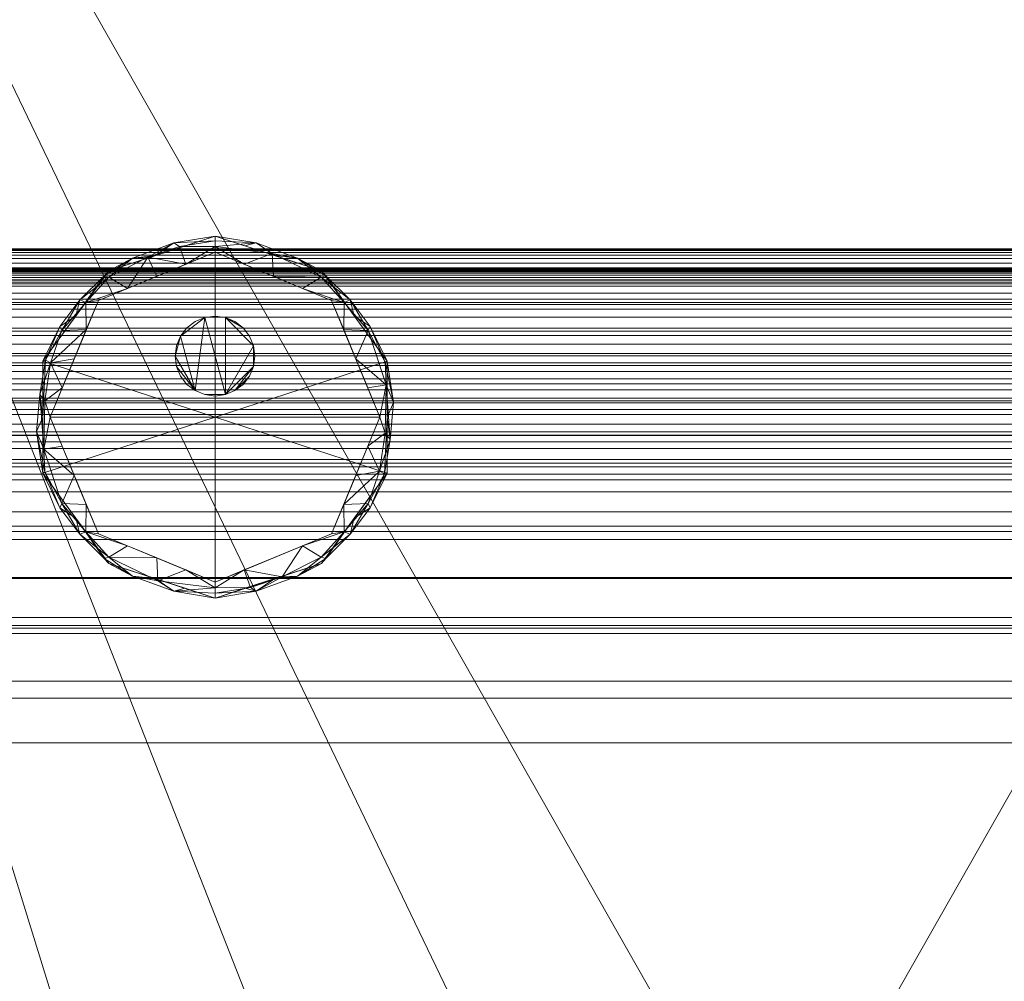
# Model space of a CAD drawing. Header units: millimetres. Extents: x -190 to 190, y -680 to 0.
# Tile 4 of 9: x -94 to 29, y -288 to -168. Entities that reach past the tile are written whole.
import ezdxf

# ---------------------------------------------------------------- set-up
doc = ezdxf.new("R2010")
doc.units = ezdxf.units.MM
doc.layers.add('M-520-M_DRAINAGE_FW', color=2, linetype='Continuous', lineweight=30)

# ---------------------------------------------------------------- blocks, each defined once
blk = doc.blocks.new('AmericanStandard_WCOnePiece_CygnetSquare_HygieneRim-BackInlet - Cygnet Square Hygiene Rim Back to Wall Toilet - Back Inlet-3754-3D View 1')
at = {"layer": 'M-520-M_DRAINAGE_FW', "lineweight": 9}
mesh = blk.add_polyface(dxfattribs=at)
corners = [(-180, 0, 400), (-180, -500.06, 400), (-173.87, -546.65, 400), (-155.88, -590.06, 400), (-127.28, -627.34, 400), (-90, -655.95, 400), (-46.59, -673.93, 400), (0, -680.06, 400), (46.59, -673.93, 400), (90, -655.95, 400), (127.28, -627.34, 400), (155.88, -590.06, 400), (173.87, -546.65, 400), (180, -500.06, 400), (180, 0, 400), (139.97, -500.33, 400), (138.41, -521.19, 400), (133.75, -541.59, 400), (126.11, -561.06, 400), (115.65, -579.18, 400), (102.61, -595.54, 400), (87.27, -609.77, 400), (69.98, -621.55, 400), (51.14, -630.63, 400), (31.14, -636.8, 400), (10.46, -639.91, 400), (-10.46, -639.91, 400), (-31.15, -636.79, 400), (-51.14, -630.63, 400), (-69.99, -621.55, 400), (-87.28, -609.76, 400), (-102.61, -595.53, 400), (-115.65, -579.18, 400), (-126.11, -561.06, 400), (-133.76, -541.58, 400), (-138.41, -521.19, 400), (-139.97, -500.33, 400), (-139.97, -446.54, 400), (-139.97, -392.75, 400), (-138.43, -377.13, 400), (-133.87, -362.1, 400), (-126.46, -348.25, 400), (-116.49, -336.12, 400), (-104.34, -326.18, 400), (-83.05, -313.92, 400), (-60.35, -304.54, 400), (-36.63, -298.2, 400), (-12.28, -295, 400), (12.28, -295, 400), (36.63, -298.2, 400), (60.36, -304.54, 400), (83.05, -313.92, 400), (104.34, -326.18, 400), (116.48, -336.12, 400), (126.46, -348.25, 400), (133.87, -362.1, 400), (138.43, -377.12, 400), (139.97, -392.75, 400), (139.97, -446.54, 400)]
mesh.append_faces([[corners[k] for k in face] for face in [(41, 0, 40), (45, 0, 44), (39, 1, 38), (50, 14, 49), (16, 13, 15), (56, 14, 55), (26, 7, 25), (21, 10, 20)]], dxfattribs={"vtx0": -1, "vtx1": -1})
mesh.append_faces([[corners[k] for k in face] for face in [(0, 41, 42), (0, 42, 43), (0, 46, 47), (14, 50, 51), (14, 52, 53), (2, 34, 35), (4, 30, 31), (4, 31, 32, 3), (5, 29, 30, 4), (19, 10, 11, 18), (12, 17, 18, 11), (8, 24, 25, 7)]], dxfattribs={"vtx0": -1, "vtx2": -1})
mesh.append_faces([[corners[k] for k in face] for face in [(1, 36, 37, 38), (13, 57, 58, 15)]], dxfattribs={"vtx0": -1, "vtx3": -1})
mesh.append_faces([[corners[k] for k in face] for face in [(45, 46, 0), (43, 44, 0), (48, 49, 14), (51, 52, 14), (53, 54, 14), (54, 55, 14), (32, 33, 3), (27, 28, 6), (19, 20, 10), (22, 23, 9)]], dxfattribs={"vtx1": -1, "vtx2": -1})
mesh.append_faces([[corners[k] for k in face] for face in [(35, 36, 1, 2), (39, 40, 0, 1), (47, 48, 14, 0), (13, 14, 56, 57), (33, 34, 2, 3), (5, 6, 28, 29), (26, 27, 6, 7), (16, 17, 12, 13), (23, 24, 8, 9), (21, 22, 9, 10)]], dxfattribs={"vtx1": -1, "vtx3": -1})
mesh = blk.add_polyface(dxfattribs=at)
corners = [(109.43, 0), (109.43, -500.06), (104.08, -533.88), (88.53, -564.39), (64.32, -588.6), (33.82, -604.14), (0, -609.5), (-33.82, -604.14), (-64.32, -588.6), (-88.53, -564.39), (-104.08, -533.88), (-109.43, -500.06), (-109.43, 0)]
mesh.append_faces([[corners[k] for k in face] for face in [(10, 6, 9)]], dxfattribs={"vtx0": -1, "vtx1": -1})
mesh.append_faces([[corners[k] for k in face] for face in [(1, 6, 10, 11)]], dxfattribs={"vtx0": -1, "vtx1": -1, "vtx3": -1})
mesh.append_faces([[corners[k] for k in face] for face in [(8, 9, 6, 7)]], dxfattribs={"vtx1": -1})
mesh.append_faces([[corners[k] for k in face] for face in [(12, 0, 1, 11)]], dxfattribs={"vtx2": -1})
mesh.append_faces([[corners[k] for k in face] for face in [(1, 2, 3, 6)]], dxfattribs={"vtx2": -1, "vtx3": -1})
mesh.append_faces([[corners[k] for k in face] for face in [(3, 4, 5, 6)]], dxfattribs={"vtx3": -1})
mesh = blk.add_polyface(dxfattribs=at)
corners = [(-70, -238.22, 409.39), (-84.6, -232.17, 409.39), (-90.65, -217.57, 409.39), (-84.6, -202.97, 409.39), (-70, -196.92, 409.39), (-70, -195.51, 408.8), (-70, -194.92, 407.39), (-83.31, -199.25, 407.39), (-91.54, -210.57, 407.39), (-91.54, -224.57, 407.39), (-83.31, -235.89, 407.39), (-70, -240.22, 407.39), (-70, -239.63, 408.8), (-77.3, -199.94, 409.39), (-77.3, -235.2, 409.39), (-83.29, -200.05, 408.87), (-89.19, -206.74, 408.83), (-83.29, -235.09, 408.87), (-89.19, -228.4, 408.83), (-77.48, -197.35, 407.39), (-77.48, -237.79, 407.39), (-91.93, -214.76, 408.75), (-87.62, -210.27, 409.39), (-87.62, -224.87, 409.39), (-80.34, -197.66, 408.29), (-78.4, -197.57, 409.09), (-75.17, -195.77, 408.35), (-80.34, -237.48, 408.29), (-75.17, -239.37, 408.35), (-77.14, -238.05, 409.09), (-91.41, -221.6, 409.03), (-70, -196.21, 409.1), (-73.65, -198.43, 409.39), (-91.54, -217.57, 407.39), (-87.43, -204.91, 407.39), (-87.43, -230.23, 407.39), (-80.95, -201.46, 409.39), (-86.18, -203.22, 409.13), (-86.92, -202.91, 408.37), (-86.11, -206.62, 409.39), (-89.44, -206.21, 408.11), (-91.22, -210.46, 408.4), (-90.59, -210.79, 409.1), (-89.14, -213.92, 409.39), (-91.31, -215.55, 409.24), (-80.95, -233.68, 409.39), (-86.18, -231.92, 409.13), (-86.92, -232.23, 408.37), (-86.11, -228.52, 409.39), (-89.44, -228.93, 408.11), (-91.3, -224.43, 408.39), (-92.34, -219.39, 408.33), (-83.87, -199.88, 408.19), (-73.74, -196.14, 407.39), (-83.87, -235.26, 408.19), (-73.74, -239, 407.39), (-70, -238.93, 409.1), (-73.65, -236.71, 409.39), (-89.14, -221.22, 409.39), (-74.46, -196.22, 409.01)]
mesh.append_faces([[corners[k] for k in face] for face in [(57, 56, 0)]], dxfattribs={"vtx0": -1})
mesh.append_faces([[corners[k] for k in face] for face in [(12, 28, 11), (9, 51, 33), (33, 41, 8), (39, 42, 22), (34, 52, 7), (6, 26, 5), (5, 59, 31)]], dxfattribs={"vtx0": -1, "vtx1": -1})
mesh.append_faces([[corners[k] for k in face] for face in [(37, 36, 15), (49, 35, 47), (7, 52, 24), (17, 27, 29), (40, 41, 16), (16, 37, 38), (47, 17, 46), (44, 42, 21), (56, 57, 29), (27, 54, 10), (45, 46, 17), (27, 17, 54), (25, 24, 15), (9, 49, 50), (18, 46, 48), (42, 16, 41), (16, 39, 37), (38, 37, 15), (26, 19, 24), (25, 59, 26), (59, 32, 31), (25, 26, 24), (17, 47, 54), (20, 28, 27), (27, 28, 29), (28, 56, 29), (29, 14, 17), (41, 33, 21), (18, 23, 30), (26, 59, 5), (52, 34, 38), (51, 9, 50), (40, 16, 38), (36, 25, 15), (52, 15, 24), (38, 34, 40), (16, 42, 39), (41, 21, 42), (40, 8, 41), (30, 2, 44), (42, 44, 43), (30, 44, 21), (18, 49, 47), (18, 47, 46), (50, 49, 18), (18, 30, 50), (50, 30, 51), (30, 21, 51), (21, 33, 51), (38, 15, 52), (35, 54, 47), (32, 59, 25)]], dxfattribs={"vtx0": -1, "vtx1": -1, "vtx2": -1})
mesh.append_faces([[corners[k] for k in face] for face in [(30, 58, 2), (25, 13, 32), (28, 55, 11), (28, 12, 56), (44, 2, 43), (17, 14, 45), (54, 35, 10), (46, 1, 48), (28, 20, 55), (30, 23, 58)]], dxfattribs={"vtx0": -1, "vtx2": -1})
mesh.append_faces([[corners[k] for k in face] for face in [(26, 6, 53, 19)]], dxfattribs={"vtx0": -1, "vtx3": -1})
mesh.append_faces([[corners[k] for k in face] for face in [(45, 1, 46), (3, 36, 37), (10, 20, 27), (19, 7, 24), (43, 22, 42), (36, 13, 25), (34, 8, 40), (39, 3, 37), (48, 23, 18), (9, 35, 49), (57, 14, 29)]], dxfattribs={"vtx1": -1, "vtx2": -1})
mesh.append_faces([[corners[k] for k in face] for face in [(32, 4, 31)]], dxfattribs={"vtx2": -1})
mesh = blk.add_polyface(dxfattribs=at)
corners = [(-70, -240.22, 407.39), (-83.31, -235.89, 407.39), (-91.54, -224.57, 407.39), (-91.54, -210.57, 407.39), (-83.31, -199.25, 407.39), (-70, -194.92, 407.39), (-70, -194.92, 400), (-83.31, -199.25, 400), (-91.54, -210.57, 400), (-91.54, -224.57, 400), (-83.31, -235.89, 400), (-70, -240.22, 400), (-74.86, -196.5, 400), (-76.66, -197.08, 407.39), (-87.43, -204.91, 407.39), (-87.43, -204.91, 400), (-91.54, -217.57, 407.39), (-91.54, -217.57, 400), (-87.43, -230.23, 407.39), (-87.43, -230.23, 400), (-74.86, -238.64, 407.39), (-76.66, -238.06, 400), (-79.08, -197.87, 400), (-79.08, -237.27, 407.39)]
mesh.append_faces([[corners[k] for k in face] for face in [(11, 20, 21)]], dxfattribs={"vtx0": -1, "vtx1": -1})
mesh.append_faces([[corners[k] for k in face] for face in [(22, 4, 13), (21, 20, 23), (13, 12, 22), (14, 15, 8, 3), (15, 14, 4, 7), (12, 13, 5), (16, 17, 9, 2), (18, 19, 10, 1), (19, 18, 2, 9), (3, 8, 17, 16)]], dxfattribs={"vtx0": -1, "vtx2": -1})
mesh.append_faces([[corners[k] for k in face] for face in [(10, 21, 23), (22, 7, 4), (23, 1, 10)]], dxfattribs={"vtx1": -1, "vtx2": -1})
mesh.append_faces([[corners[k] for k in face] for face in [(11, 0, 20), (5, 6, 12)]], dxfattribs={"vtx2": -1})
mesh = blk.add_polyface(dxfattribs=at)
corners = [(-70, -240.22, 400), (-83.31, -235.89, 400), (-91.54, -224.57, 400), (-91.54, -210.57, 400), (-83.31, -199.25, 400), (-70, -194.92, 400), (-70, -217.57, 400)]
mesh.append_faces([[corners[k] for k in face] for face in [(1, 2, 6, 0)]], dxfattribs={"vtx1": -1})
mesh.append_faces([[corners[k] for k in face] for face in [(2, 3, 6)]], dxfattribs={"vtx1": -1, "vtx2": -1})
mesh.append_faces([[corners[k] for k in face] for face in [(4, 5, 6, 3)]], dxfattribs={"vtx2": -1})
mesh = blk.add_polyface(dxfattribs=at)
corners = [(-70, -194.92, 407.39), (-56.69, -199.25, 407.39), (-48.46, -210.57, 407.39), (-48.46, -224.57, 407.39), (-56.69, -235.89, 407.39), (-70, -240.22, 407.39), (-70, -240.22, 400), (-56.69, -235.89, 400), (-48.46, -224.57, 400), (-48.46, -210.57, 400), (-56.69, -199.25, 400), (-70, -194.92, 400), (-65.14, -238.64, 400), (-63.34, -238.06, 407.39), (-52.57, -230.23, 407.39), (-52.57, -230.23, 400), (-48.46, -217.57, 407.39), (-48.46, -217.57, 400), (-52.57, -204.91, 407.39), (-52.57, -204.91, 400), (-65.14, -196.5, 407.39), (-63.34, -197.08, 400), (-60.91, -237.27, 400), (-60.91, -197.87, 407.39)]
mesh.append_faces([[corners[k] for k in face] for face in [(15, 4, 7), (11, 20, 21), (19, 2, 9)]], dxfattribs={"vtx0": -1, "vtx1": -1})
mesh.append_faces([[corners[k] for k in face] for face in [(22, 4, 13), (21, 20, 23), (13, 12, 22), (12, 13, 5), (8, 3, 14), (16, 17, 9, 2), (10, 1, 18), (3, 8, 17, 16)]], dxfattribs={"vtx0": -1, "vtx2": -1})
mesh.append_faces([[corners[k] for k in face] for face in [(10, 21, 23), (22, 7, 4), (23, 1, 10)]], dxfattribs={"vtx1": -1, "vtx2": -1})
mesh.append_faces([[corners[k] for k in face] for face in [(15, 8, 14, 4), (19, 10, 18, 2)]], dxfattribs={"vtx1": -1, "vtx3": -1})
mesh.append_faces([[corners[k] for k in face] for face in [(11, 0, 20), (5, 6, 12)]], dxfattribs={"vtx2": -1})
mesh = blk.add_polyface(dxfattribs=at)
corners = [(-70, -196.92, 409.39), (-55.4, -202.97, 409.39), (-49.35, -217.57, 409.39), (-55.4, -232.17, 409.39), (-70, -238.22, 409.39), (-70, -239.63, 408.8), (-70, -240.22, 407.39), (-56.69, -235.89, 407.39), (-48.46, -224.57, 407.39), (-48.46, -210.57, 407.39), (-56.69, -199.25, 407.39), (-70, -194.92, 407.39), (-70, -195.51, 408.8), (-62.7, -235.2, 409.39), (-62.7, -199.94, 409.39), (-56.7, -235.09, 408.87), (-50.81, -228.4, 408.83), (-56.7, -200.05, 408.87), (-50.81, -206.74, 408.83), (-62.51, -237.79, 407.39), (-62.51, -197.35, 407.39), (-48.07, -220.38, 408.75), (-52.37, -224.87, 409.39), (-52.37, -210.27, 409.39), (-59.66, -237.48, 408.29), (-61.6, -237.57, 409.09), (-64.83, -239.37, 408.35), (-59.66, -197.66, 408.29), (-64.83, -195.77, 408.35), (-62.86, -197.09, 409.09), (-48.59, -213.54, 409.03), (-70, -238.93, 409.1), (-66.35, -236.71, 409.39), (-48.46, -217.57, 407.39), (-52.57, -230.23, 407.39), (-52.57, -204.91, 407.39), (-59.05, -233.68, 409.39), (-53.82, -231.92, 409.13), (-53.08, -232.23, 408.37), (-53.89, -228.52, 409.39), (-50.56, -228.93, 408.11), (-48.78, -224.68, 408.4), (-49.41, -224.35, 409.1), (-50.86, -221.22, 409.39), (-48.69, -219.59, 409.24), (-59.05, -201.46, 409.39), (-53.82, -203.22, 409.13), (-53.08, -202.91, 408.37), (-53.89, -206.62, 409.39), (-50.56, -206.21, 408.11), (-48.7, -210.71, 408.39), (-47.66, -215.75, 408.33), (-56.13, -235.26, 408.19), (-66.26, -239, 407.39), (-56.13, -199.88, 408.19), (-66.26, -196.14, 407.39), (-70, -196.21, 409.1), (-66.35, -198.43, 409.39), (-50.86, -213.92, 409.39), (-65.54, -238.92, 409.01)]
mesh.append_faces([[corners[k] for k in face] for face in [(57, 56, 0)]], dxfattribs={"vtx0": -1})
mesh.append_faces([[corners[k] for k in face] for face in [(12, 28, 11), (9, 51, 33), (33, 41, 8), (39, 42, 22), (34, 52, 7), (6, 26, 5), (5, 59, 31)]], dxfattribs={"vtx0": -1, "vtx1": -1})
mesh.append_faces([[corners[k] for k in face] for face in [(37, 36, 15), (49, 35, 47), (7, 52, 24), (17, 27, 29), (40, 41, 16), (16, 37, 38), (47, 17, 46), (44, 42, 21), (56, 57, 29), (25, 24, 15), (27, 54, 10), (45, 46, 17), (27, 17, 54), (9, 49, 50), (18, 46, 48), (42, 16, 41), (16, 39, 37), (38, 37, 15), (26, 19, 24), (25, 59, 26), (59, 32, 31), (25, 26, 24), (17, 47, 54), (20, 28, 27), (27, 28, 29), (28, 56, 29), (29, 14, 17), (41, 33, 21), (18, 23, 30), (26, 59, 5), (52, 34, 38), (51, 9, 50), (40, 16, 38), (36, 25, 15), (52, 15, 24), (38, 34, 40), (16, 42, 39), (41, 21, 42), (40, 8, 41), (30, 2, 44), (42, 44, 43), (30, 44, 21), (18, 49, 47), (18, 47, 46), (50, 49, 18), (18, 30, 50), (50, 30, 51), (30, 21, 51), (21, 33, 51), (38, 15, 52), (35, 54, 47), (32, 59, 25)]], dxfattribs={"vtx0": -1, "vtx1": -1, "vtx2": -1})
mesh.append_faces([[corners[k] for k in face] for face in [(26, 6, 53), (30, 58, 2), (28, 55, 11), (28, 12, 56), (44, 2, 43), (17, 14, 45), (54, 35, 10), (46, 1, 48), (28, 20, 55), (30, 23, 58)]], dxfattribs={"vtx0": -1, "vtx2": -1})
mesh.append_faces([[corners[k] for k in face] for face in [(45, 1, 46), (3, 36, 37), (10, 20, 27), (13, 32, 25, 36), (19, 7, 24), (43, 22, 42), (34, 8, 40), (39, 3, 37), (48, 23, 18), (9, 35, 49), (53, 19, 26), (57, 14, 29)]], dxfattribs={"vtx1": -1, "vtx2": -1})
mesh.append_faces([[corners[k] for k in face] for face in [(32, 4, 31)]], dxfattribs={"vtx2": -1})
mesh = blk.add_polyface(dxfattribs=at)
corners = [(-70, -194.92, 400), (-56.69, -199.25, 400), (-48.46, -210.57, 400), (-48.46, -224.57, 400), (-56.69, -235.89, 400), (-70, -240.22, 400), (-70, -217.57, 400)]
mesh.append_faces([[corners[k] for k in face] for face in [(3, 6, 2)]], dxfattribs={"vtx0": -1, "vtx1": -1})
mesh.append_faces([[corners[k] for k in face] for face in [(1, 2, 6, 0)]], dxfattribs={"vtx1": -1})
mesh.append_faces([[corners[k] for k in face] for face in [(4, 5, 6, 3)]], dxfattribs={"vtx2": -1})
mesh = blk.add_polyface(dxfattribs=at)
corners = [(182.5, -219.88, 432.95), (182.5, -217.26, 435.19), (182.5, -214.16, 436.69), (182.5, -210.78, 437.36), (182.5, -207.34, 437.13), (182.5, -204.08, 436.04), (182.5, -201.2, 434.15), (182.5, -198.89, 431.59), (182.5, -197.32, 428.53), (182.5, -196.57, 425.17), (182.5, -196.71, 421.73), (182.5, -197.72, 418.43), (182.5, -199.54, 415.51), (182.5, -202.05, 413.14), (182.5, -205.07, 411.49), (182.5, -208.42, 410.67), (182.5, -211.86, 410.72), (182.5, -215.18, 411.66), (-182.5, -215.18, 411.66), (-182.5, -211.86, 410.72), (-182.5, -208.42, 410.67), (-182.5, -205.07, 411.49), (-182.5, -202.05, 413.14), (-182.5, -199.54, 415.51), (-182.5, -197.72, 418.43), (-182.5, -196.71, 421.73), (-182.5, -196.57, 425.17), (-182.5, -197.32, 428.53), (-182.5, -198.89, 431.59), (-182.5, -201.2, 434.15), (-182.5, -204.08, 436.04), (-182.5, -207.34, 437.13), (-182.5, -210.78, 437.36), (-182.5, -214.16, 436.69), (-182.5, -217.26, 435.19), (-182.5, -219.88, 432.95)]
mesh.append_faces([[corners[k] for k in face] for face in [(1, 34, 35, 0)]], dxfattribs={"vtx0": -1})
mesh.append_faces([[corners[k] for k in face] for face in [(16, 19, 20, 15), (15, 20, 21, 14), (11, 24, 25, 10), (13, 22, 23, 12), (12, 23, 24, 11), (14, 21, 22, 13), (10, 25, 26, 9), (9, 26, 27, 8), (7, 28, 29, 6), (8, 27, 28, 7), (6, 29, 30, 5), (2, 33, 34, 1), (4, 31, 32, 3), (3, 32, 33, 2), (5, 30, 31, 4)]], dxfattribs={"vtx0": -1, "vtx2": -1})
mesh.append_faces([[corners[k] for k in face] for face in [(17, 18, 19, 16)]], dxfattribs={"vtx2": -1})
mesh = blk.add_polyface(dxfattribs=at)
corners = [(125.5, -196.52, 423.98), (125.5, -196.98, 420.52), (125.5, -198.32, 417.28), (125.5, -200.44, 414.51), (125.5, -203.22, 412.38), (125.5, -206.45, 411.04), (125.5, -209.92, 410.58), (125.5, -213.39, 411.04), (125.5, -216.62, 412.38), (125.5, -219.4, 414.51), (125.5, -221.52, 417.28), (125.5, -222.86, 420.52), (125.5, -223.32, 423.98), (-125.5, -223.32, 423.98), (-125.5, -222.86, 420.52), (-125.5, -221.52, 417.28), (-125.5, -219.4, 414.51), (-125.5, -216.62, 412.38), (-125.5, -213.39, 411.04), (-125.5, -209.92, 410.58), (-125.5, -206.45, 411.04), (-125.5, -203.22, 412.38), (-125.5, -200.44, 414.51), (-125.5, -198.32, 417.28), (-125.5, -196.98, 420.52), (-125.5, -196.52, 423.98)]
mesh.append_faces([[corners[k] for k in face] for face in [(1, 24, 25, 0)]], dxfattribs={"vtx0": -1})
mesh.append_faces([[corners[k] for k in face] for face in [(11, 14, 15, 10), (10, 15, 16, 9), (8, 17, 18, 7), (9, 16, 17, 8), (7, 18, 19, 6), (5, 20, 21, 4), (4, 21, 22, 3), (2, 23, 24, 1), (3, 22, 23, 2), (20, 5, 6, 19)]], dxfattribs={"vtx0": -1, "vtx2": -1})
mesh.append_faces([[corners[k] for k in face] for face in [(12, 13, 14, 11)]], dxfattribs={"vtx2": -1})
mesh = blk.add_polyface(dxfattribs=at)
corners = [(125.5, -223.32, 423.98), (125.5, -222.86, 427.45), (125.5, -221.52, 430.68), (125.5, -219.4, 433.46), (125.5, -216.62, 435.59), (125.5, -213.39, 436.93), (125.5, -209.92, 437.38), (125.5, -206.45, 436.93), (125.5, -203.22, 435.59), (125.5, -200.44, 433.46), (125.5, -198.32, 430.68), (125.5, -196.98, 427.45), (125.5, -196.52, 423.98), (-125.5, -196.52, 423.98), (-125.5, -196.98, 427.45), (-125.5, -198.32, 430.68), (-125.5, -200.44, 433.46), (-125.5, -203.22, 435.59), (-125.5, -206.45, 436.93), (-125.5, -209.92, 437.38), (-125.5, -213.39, 436.93), (-125.5, -216.62, 435.59), (-125.5, -219.4, 433.46), (-125.5, -221.52, 430.68), (-125.5, -222.86, 427.45), (-125.5, -223.32, 423.98)]
mesh.append_faces([[corners[k] for k in face] for face in [(1, 24, 25, 0)]], dxfattribs={"vtx0": -1})
mesh.append_faces([[corners[k] for k in face] for face in [(11, 14, 15, 10), (10, 15, 16, 9), (8, 17, 18, 7), (9, 16, 17, 8), (7, 18, 19, 6), (5, 20, 21, 4), (4, 21, 22, 3), (2, 23, 24, 1), (3, 22, 23, 2), (20, 5, 6, 19)]], dxfattribs={"vtx0": -1, "vtx2": -1})
mesh.append_faces([[corners[k] for k in face] for face in [(12, 13, 14, 11)]], dxfattribs={"vtx2": -1})
mesh = blk.add_polyface(dxfattribs=at)
corners = [(-70, -217.57, 409.39), (-70, -196.92, 409.39), (-84.6, -202.97, 409.39), (-90.65, -217.57, 409.39), (-84.6, -232.17, 409.39), (-70, -238.22, 409.39)]
mesh.append_faces([[corners[k] for k in face] for face in [(2, 3, 0, 1)]], dxfattribs={"vtx1": -1})
mesh.append_faces([[corners[k] for k in face] for face in [(4, 5, 0, 3)]], dxfattribs={"vtx2": -1})
mesh = blk.add_polyface(dxfattribs=at)
corners = [(-70, -217.57, 409.39), (-70, -238.22, 409.39), (-55.4, -232.17, 409.39), (-49.35, -217.57, 409.39), (-55.4, -202.97, 409.39), (-70, -196.92, 409.39)]
mesh.append_faces([[corners[k] for k in face] for face in [(4, 5, 0, 3)]], dxfattribs={"vtx2": -1})
mesh.append_faces([[corners[k] for k in face] for face in [(0, 1, 2, 3)]], dxfattribs={"vtx3": -1})
mesh = blk.add_polyface(dxfattribs=at)
corners = [(182.5, -199.34, 435.55), (182.5, -199.16, 435.32), (182.5, -199.04, 435.05), (182.5, -199, 434.76), (182.5, -199.03, 434.47), (182.5, -199.13, 434.2), (182.5, -199.31, 433.96), (182.5, -199.53, 433.77), (182.5, -199.8, 433.65), (182.5, -200.09, 433.6), (182.5, -200.38, 433.63), (182.5, -200.66, 433.73), (182.5, -200.9, 433.89), (-182.5, -200.9, 433.89), (-182.5, -200.66, 433.73), (-182.5, -200.38, 433.63), (-182.5, -200.09, 433.6), (-182.5, -199.8, 433.65), (-182.5, -199.53, 433.77), (-182.5, -199.31, 433.96), (-182.5, -199.13, 434.2), (-182.5, -199.03, 434.47), (-182.5, -199, 434.76), (-182.5, -199.04, 435.05), (-182.5, -199.16, 435.32), (-182.5, -199.34, 435.55)]
mesh.append_faces([[corners[k] for k in face] for face in [(1, 24, 25, 0)]], dxfattribs={"vtx0": -1})
mesh.append_faces([[corners[k] for k in face] for face in [(11, 14, 15, 10), (10, 15, 16, 9), (8, 17, 18, 7), (9, 16, 17, 8), (7, 18, 19, 6), (5, 20, 21, 4), (4, 21, 22, 3), (2, 23, 24, 1), (3, 22, 23, 2), (20, 5, 6, 19)]], dxfattribs={"vtx0": -1, "vtx2": -1})
mesh.append_faces([[corners[k] for k in face] for face in [(12, 13, 14, 11)]], dxfattribs={"vtx2": -1})
mesh = blk.add_polyface(dxfattribs=at)
corners = [(182.5, -223.8, 438.22), (182.5, -219.82, 440.12), (182.5, -215.52, 441.09), (182.5, -211.11, 441.1), (182.5, -206.81, 440.14), (182.5, -202.82, 438.26), (182.5, -199.34, 435.55), (-182.5, -199.34, 435.55), (-182.5, -202.82, 438.26), (-182.5, -206.81, 440.14), (-182.5, -211.11, 441.1), (-182.5, -215.52, 441.09), (-182.5, -219.82, 440.12), (-182.5, -223.8, 438.22)]
mesh.append_faces([[corners[k] for k in face] for face in [(1, 12, 13, 0)]], dxfattribs={"vtx0": -1})
mesh.append_faces([[corners[k] for k in face] for face in [(5, 8, 9, 4), (4, 9, 10, 3), (2, 11, 12, 1), (11, 2, 3, 10)]], dxfattribs={"vtx0": -1, "vtx2": -1})
mesh.append_faces([[corners[k] for k in face] for face in [(6, 7, 8, 5)]], dxfattribs={"vtx2": -1})
mesh = blk.add_polyface(dxfattribs=at)
corners = [(182.5, -200.9, 433.89), (182.5, -203.49, 435.74), (182.5, -206.45, 436.93), (182.5, -209.6, 437.38), (182.5, -212.76, 437.08), (182.5, -215.77, 436.04), (182.5, -218.45, 434.32), (182.5, -220.65, 432.02), (-182.5, -220.65, 432.02), (-182.5, -218.45, 434.32), (-182.5, -215.77, 436.04), (-182.5, -212.76, 437.08), (-182.5, -209.6, 437.38), (-182.5, -206.45, 436.93), (-182.5, -203.49, 435.74), (-182.5, -200.9, 433.89)]
mesh.append_faces([[corners[k] for k in face] for face in [(9, 6, 7, 8)]], dxfattribs={"vtx0": -1})
mesh.append_faces([[corners[k] for k in face] for face in [(10, 5, 6, 9), (11, 4, 5, 10), (4, 11, 12, 3), (13, 2, 3, 12), (14, 1, 2, 13)]], dxfattribs={"vtx0": -1, "vtx2": -1})
mesh.append_faces([[corners[k] for k in face] for face in [(15, 0, 1, 14)]], dxfattribs={"vtx2": -1})
mesh = blk.add_polyface(dxfattribs=at)
corners = [(-75, -209.93, 424), (-74.83, -211.22, 424), (-74.33, -212.43, 424), (-73.53, -213.47, 424), (-72.5, -214.26, 424), (-71.29, -214.76, 424), (-70, -214.93, 424), (-68.7, -214.76, 424), (-67.5, -214.26, 424), (-66.46, -213.47, 424), (-65.67, -212.43, 424), (-65.17, -211.22, 424), (-65, -209.93, 424), (-65.17, -208.64, 424), (-65.67, -207.43, 424), (-66.46, -206.39, 424), (-67.5, -205.6, 424), (-68.7, -205.1, 424), (-70, -204.93, 424), (-71.29, -205.1, 424), (-72.5, -205.6, 424), (-73.53, -206.39, 424), (-74.33, -207.43, 424), (-74.83, -208.64, 424), (65, -209.93, 424), (65.17, -211.22, 424), (65.67, -212.43, 424), (66.47, -213.47, 424), (67.5, -214.26, 424), (68.71, -214.76, 424), (70, -214.93, 424), (71.3, -214.76, 424), (72.5, -214.26, 424), (73.54, -213.47, 424), (74.33, -212.43, 424), (74.83, -211.22, 424), (75, -209.93, 424), (74.83, -208.64, 424), (74.33, -207.43, 424), (73.54, -206.39, 424), (72.5, -205.6, 424), (71.3, -205.1, 424), (70, -204.93, 424), (68.71, -205.1, 424), (67.5, -205.6, 424), (66.47, -206.39, 424), (65.67, -207.43, 424), (65.17, -208.64, 424)]
mesh.append_faces([[corners[k] for k in face] for face in [(7, 5, 6), (17, 15, 16), (0, 22, 23), (34, 31, 32, 33), (31, 29, 30), (41, 39, 40), (24, 46, 47)]], dxfattribs={"vtx0": -1})
mesh.append_faces([[corners[k] for k in face] for face in [(19, 7, 17, 18), (43, 37, 41, 42)]], dxfattribs={"vtx0": -1, "vtx1": -1})
mesh.append_faces([[corners[k] for k in face] for face in [(19, 22, 4), (13, 17, 7), (43, 46, 28), (31, 37, 43)]], dxfattribs={"vtx0": -1, "vtx1": -1, "vtx2": -1})
mesh.append_faces([[corners[k] for k in face] for face in [(7, 19, 4, 5), (31, 43, 28, 29)]], dxfattribs={"vtx0": -1, "vtx1": -1, "vtx3": -1})
mesh.append_faces([[corners[k] for k in face] for face in [(17, 13, 14, 15)]], dxfattribs={"vtx0": -1, "vtx3": -1})
mesh.append_faces([[corners[k] for k in face] for face in [(12, 13, 11)]], dxfattribs={"vtx1": -1})
mesh.append_faces([[corners[k] for k in face] for face in [(7, 8, 11, 13), (0, 1, 4, 22), (34, 35, 37, 31), (24, 25, 28, 46)]], dxfattribs={"vtx1": -1, "vtx2": -1, "vtx3": -1})
mesh.append_faces([[corners[k] for k in face] for face in [(2, 3, 4, 1), (26, 27, 28, 25), (35, 36, 37)]], dxfattribs={"vtx2": -1})
mesh.append_faces([[corners[k] for k in face] for face in [(37, 38, 39, 41)]], dxfattribs={"vtx2": -1, "vtx3": -1})
mesh.append_faces([[corners[k] for k in face] for face in [(8, 9, 10, 11), (19, 20, 21, 22), (43, 44, 45, 46)]], dxfattribs={"vtx3": -1})
mesh = blk.add_polyface(dxfattribs=at)
corners = [(-75, -209.93, 409.39), (-74.83, -208.64, 409.39), (-74.33, -207.43, 409.39), (-73.53, -206.39, 409.39), (-72.5, -205.6, 409.39), (-71.29, -205.1, 409.39), (-70, -204.93, 409.39), (-68.7, -205.1, 409.39), (-67.5, -205.6, 409.39), (-66.46, -206.39, 409.39), (-65.67, -207.43, 409.39), (-65.17, -208.64, 409.39), (-65, -209.93, 409.39), (-65.17, -211.22, 409.39), (-65.67, -212.43, 409.39), (-66.46, -213.47, 409.39), (-67.5, -214.26, 409.39), (-68.7, -214.76, 409.39), (-70, -214.93, 409.39), (-71.29, -214.76, 409.39), (-72.5, -214.26, 409.39), (-73.53, -213.47, 409.39), (-74.33, -212.43, 409.39), (-74.83, -211.22, 409.39), (65, -209.93, 409.39), (65.17, -208.64, 409.39), (65.67, -207.43, 409.39), (66.47, -206.39, 409.39), (67.5, -205.6, 409.39), (68.71, -205.1, 409.39), (70, -204.93, 409.39), (71.3, -205.1, 409.39), (72.5, -205.6, 409.39), (73.54, -206.39, 409.39), (74.33, -207.43, 409.39), (74.83, -208.64, 409.39), (75, -209.93, 409.39), (74.83, -211.22, 409.39), (74.33, -212.43, 409.39), (73.54, -213.47, 409.39), (72.5, -214.26, 409.39), (71.3, -214.76, 409.39), (70, -214.93, 409.39), (68.71, -214.76, 409.39), (67.5, -214.26, 409.39), (66.47, -213.47, 409.39), (65.67, -212.43, 409.39), (65.17, -211.22, 409.39)]
mesh.append_faces([[corners[k] for k in face] for face in [(9, 7, 8), (2, 0, 1), (16, 14, 15), (33, 31, 32), (26, 24, 25), (37, 35, 36)]], dxfattribs={"vtx0": -1})
mesh.append_faces([[corners[k] for k in face] for face in [(20, 5, 17, 19)]], dxfattribs={"vtx0": -1, "vtx1": -1, "vtx2": -1})
mesh.append_faces([[corners[k] for k in face] for face in [(2, 5, 20, 0), (17, 7, 11, 13), (26, 29, 44, 24), (29, 35, 41, 44)]], dxfattribs={"vtx0": -1, "vtx1": -1, "vtx2": -1, "vtx3": -1})
mesh.append_faces([[corners[k] for k in face] for face in [(35, 37, 38, 41)]], dxfattribs={"vtx0": -1, "vtx2": -1, "vtx3": -1})
mesh.append_faces([[corners[k] for k in face] for face in [(18, 19, 17), (12, 13, 11), (40, 41, 38, 39), (43, 44, 41, 42)]], dxfattribs={"vtx1": -1})
mesh.append_faces([[corners[k] for k in face] for face in [(10, 11, 7, 9), (23, 0, 20), (47, 24, 44)]], dxfattribs={"vtx1": -1, "vtx2": -1})
mesh.append_faces([[corners[k] for k in face] for face in [(13, 14, 16, 17)]], dxfattribs={"vtx1": -1, "vtx3": -1})
mesh.append_faces([[corners[k] for k in face] for face in [(3, 4, 5, 2), (27, 28, 29, 26)]], dxfattribs={"vtx2": -1})
mesh.append_faces([[corners[k] for k in face] for face in [(5, 6, 7, 17), (29, 30, 31, 35), (33, 34, 35, 31)]], dxfattribs={"vtx2": -1, "vtx3": -1})
mesh.append_faces([[corners[k] for k in face] for face in [(20, 21, 22, 23), (44, 45, 46, 47)]], dxfattribs={"vtx3": -1})
mesh = blk.add_polyface(dxfattribs=at)
corners = [(-75, -209.93, 424), (-74.83, -208.64, 424), (-74.33, -207.43, 424), (-73.53, -206.39, 424), (-72.5, -205.6, 424), (-71.29, -205.1, 424), (-70, -204.93, 424), (-68.7, -205.1, 424), (-67.5, -205.6, 424), (-66.46, -206.39, 424), (-65.67, -207.43, 424), (-65.17, -208.64, 424), (-65, -209.93, 424), (-65, -209.93, 409.39), (-65.17, -208.64, 409.39), (-65.67, -207.43, 409.39), (-66.46, -206.39, 409.39), (-67.5, -205.6, 409.39), (-68.7, -205.1, 409.39), (-70, -204.93, 409.39), (-71.29, -205.1, 409.39), (-72.5, -205.6, 409.39), (-73.53, -206.39, 409.39), (-74.33, -207.43, 409.39), (-74.83, -208.64, 409.39), (-75, -209.93, 409.39)]
mesh.append_faces([[corners[k] for k in face] for face in [(13, 14, 11, 12), (0, 1, 24, 25)]], dxfattribs={"vtx1": -1})
mesh.append_faces([[corners[k] for k in face] for face in [(14, 15, 10, 11), (16, 17, 8, 9), (15, 16, 9, 10), (17, 18, 7, 8), (6, 7, 18, 19), (19, 20, 5, 6), (20, 21, 4, 5), (22, 23, 2, 3), (21, 22, 3, 4), (23, 24, 1, 2)]], dxfattribs={"vtx1": -1, "vtx3": -1})
mesh = blk.add_polyface(dxfattribs=at)
corners = [(-65, -209.93, 424), (-65.17, -211.22, 424), (-65.67, -212.43, 424), (-66.46, -213.47, 424), (-67.5, -214.26, 424), (-68.7, -214.76, 424), (-70, -214.93, 424), (-71.29, -214.76, 424), (-72.5, -214.26, 424), (-73.53, -213.47, 424), (-74.33, -212.43, 424), (-74.83, -211.22, 424), (-75, -209.93, 424), (-75, -209.93, 409.39), (-74.83, -211.22, 409.39), (-74.33, -212.43, 409.39), (-73.53, -213.47, 409.39), (-72.5, -214.26, 409.39), (-71.29, -214.76, 409.39), (-70, -214.93, 409.39), (-68.7, -214.76, 409.39), (-67.5, -214.26, 409.39), (-66.46, -213.47, 409.39), (-65.67, -212.43, 409.39), (-65.17, -211.22, 409.39), (-65, -209.93, 409.39)]
mesh.append_faces([[corners[k] for k in face] for face in [(13, 14, 11, 12), (0, 1, 24, 25)]], dxfattribs={"vtx1": -1})
mesh.append_faces([[corners[k] for k in face] for face in [(14, 15, 10, 11), (16, 17, 8, 9), (15, 16, 9, 10), (17, 18, 7, 8), (6, 7, 18, 19), (19, 20, 5, 6), (20, 21, 4, 5), (22, 23, 2, 3), (21, 22, 3, 4), (23, 24, 1, 2)]], dxfattribs={"vtx1": -1, "vtx3": -1})
mesh = blk.add_polyface(dxfattribs=at)
corners = [(182.5, -215.18, 411.66), (182.5, -219.85, 412.98), (182.5, -224.71, 413.07), (182.5, -229.43, 411.93), (-182.5, -229.43, 411.93), (-182.5, -224.71, 413.07), (-182.5, -219.85, 412.98), (-182.5, -215.18, 411.66)]
mesh.append_faces([[corners[k] for k in face] for face in [(5, 2, 3, 4)]], dxfattribs={"vtx0": -1})
mesh.append_faces([[corners[k] for k in face] for face in [(2, 5, 6, 1)]], dxfattribs={"vtx0": -1, "vtx2": -1})
mesh.append_faces([[corners[k] for k in face] for face in [(7, 0, 1, 6)]], dxfattribs={"vtx2": -1})
mesh = blk.add_polyface(dxfattribs=at)
corners = [(182.5, -226.92, 425.13), (182.5, -219.88, 432.95), (-182.5, -219.88, 432.95), (-182.5, -226.92, 425.13)]
mesh.append_faces([[corners[k] for k in face] for face in [(0, 1, 2, 3)]])
mesh = blk.add_polyface(dxfattribs=at)
corners = [(182.5, -220.65, 432.02), (182.5, -225.42, 426.98), (182.5, -231.23, 423.17), (182.5, -237.76, 420.8), (182.5, -244.66, 420), (-182.5, -244.66, 420), (-182.5, -237.76, 420.8), (-182.5, -231.23, 423.17), (-182.5, -225.42, 426.98), (-182.5, -220.65, 432.02)]
mesh.append_faces([[corners[k] for k in face] for face in [(1, 8, 9, 0)]], dxfattribs={"vtx0": -1})
mesh.append_faces([[corners[k] for k in face] for face in [(3, 6, 7, 2), (8, 1, 2, 7)]], dxfattribs={"vtx0": -1, "vtx2": -1})
mesh.append_faces([[corners[k] for k in face] for face in [(4, 5, 6, 3)]], dxfattribs={"vtx2": -1})
mesh = blk.add_polyface(dxfattribs=at)
corners = [(182.5, -252.74, 430), (182.5, -242.64, 430.93), (182.5, -232.88, 433.71), (182.5, -223.8, 438.22), (-182.5, -223.8, 438.22), (-182.5, -232.88, 433.71), (-182.5, -242.64, 430.93), (-182.5, -252.74, 430)]
mesh.append_faces([[corners[k] for k in face] for face in [(5, 2, 3, 4)]], dxfattribs={"vtx0": -1})
mesh.append_faces([[corners[k] for k in face] for face in [(2, 5, 6, 1)]], dxfattribs={"vtx0": -1, "vtx2": -1})
mesh.append_faces([[corners[k] for k in face] for face in [(7, 0, 1, 6)]], dxfattribs={"vtx2": -1})
mesh = blk.add_polyface(dxfattribs=at)
corners = [(182.5, -250.61, 414.58), (182.5, -243.98, 415.28), (182.5, -237.64, 417.34), (182.5, -231.87, 420.67), (182.5, -226.92, 425.13), (-182.5, -226.92, 425.13), (-182.5, -231.87, 420.67), (-182.5, -237.64, 417.34), (-182.5, -243.98, 415.28), (-182.5, -250.61, 414.58)]
mesh.append_faces([[corners[k] for k in face] for face in [(6, 3, 4, 5)]], dxfattribs={"vtx0": -1})
mesh.append_faces([[corners[k] for k in face] for face in [(3, 6, 7, 2), (8, 1, 2, 7)]], dxfattribs={"vtx0": -1, "vtx2": -1})
mesh.append_faces([[corners[k] for k in face] for face in [(9, 0, 1, 8)]], dxfattribs={"vtx2": -1})
mesh = blk.add_polyface(dxfattribs=at)
corners = [(182.5, -229.43, 411.93), (182.5, -243.64, 407.93), (182.5, -258.34, 406.58), (-182.5, -258.34, 406.58), (-182.5, -243.64, 407.93), (-182.5, -229.43, 411.93)]
mesh.append_faces([[corners[k] for k in face] for face in [(2, 3, 4, 1), (5, 0, 1, 4)]], dxfattribs={"vtx2": -1})
mesh = blk.add_polyface(dxfattribs=at)
corners = [(182.5, -244.66, 420), (182.5, -497.57, 420), (176.28, -544.8, 420), (158.05, -588.82, 420), (129.05, -626.61, 420), (91.25, -655.61, 420), (47.23, -673.85, 420), (0, -680.07, 420), (-47.23, -673.85, 420), (-91.25, -655.61, 420), (-129.05, -626.61, 420), (-158.05, -588.82, 420), (-176.28, -544.8, 420), (-182.5, -497.57, 420), (-182.5, -244.66, 420)]
mesh.append_faces([[corners[k] for k in face] for face in [(10, 7, 8, 9)]], dxfattribs={"vtx0": -1})
mesh.append_faces([[corners[k] for k in face] for face in [(7, 10, 11)]], dxfattribs={"vtx0": -1, "vtx2": -1})
mesh.append_faces([[corners[k] for k in face] for face in [(3, 4, 2)]], dxfattribs={"vtx1": -1})
mesh.append_faces([[corners[k] for k in face] for face in [(4, 5, 7, 2), (1, 2, 7, 13)]], dxfattribs={"vtx1": -1, "vtx2": -1, "vtx3": -1})
mesh.append_faces([[corners[k] for k in face] for face in [(14, 0, 1, 13), (5, 6, 7)]], dxfattribs={"vtx2": -1})
mesh.append_faces([[corners[k] for k in face] for face in [(11, 12, 13, 7)]], dxfattribs={"vtx2": -1, "vtx3": -1})
mesh = blk.add_polyface(dxfattribs=at)
corners = [(182.5, -497.57, 414.58), (182.5, -250.61, 414.58), (-182.5, -250.61, 414.58), (-182.5, -497.57, 414.58), (-176.28, -544.8, 414.58), (-158.05, -588.82, 414.58), (-129.05, -626.61, 414.58), (-91.25, -655.61, 414.58), (-47.23, -673.85, 414.58), (0, -680.07, 414.58), (47.23, -673.85, 414.58), (91.25, -655.61, 414.58), (129.05, -626.61, 414.58), (158.05, -588.82, 414.58), (176.28, -544.8, 414.58)]
mesh.append_faces([[corners[k] for k in face] for face in [(10, 8, 9)]], dxfattribs={"vtx0": -1})
mesh.append_faces([[corners[k] for k in face] for face in [(14, 8, 12, 13)]], dxfattribs={"vtx0": -1, "vtx1": -1})
mesh.append_faces([[corners[k] for k in face] for face in [(3, 4, 0, 2)]], dxfattribs={"vtx1": -1, "vtx2": -1})
mesh.append_faces([[corners[k] for k in face] for face in [(14, 0, 4, 8)]], dxfattribs={"vtx1": -1, "vtx2": -1, "vtx3": -1})
mesh.append_faces([[corners[k] for k in face] for face in [(0, 1, 2), (6, 7, 8)]], dxfattribs={"vtx2": -1})
mesh.append_faces([[corners[k] for k in face] for face in [(10, 11, 12, 8), (4, 5, 6, 8)]], dxfattribs={"vtx2": -1, "vtx3": -1})
mesh = blk.add_polyface(dxfattribs=at)
corners = [(182.5, -497.57, 430), (182.5, -252.74, 430), (-182.5, -252.74, 430), (-182.5, -497.57, 430), (-176.28, -544.8, 430), (-158.05, -588.82, 430), (-129.05, -626.61, 430), (-91.25, -655.61, 430), (-47.23, -673.85, 430), (0, -680.07, 430), (47.23, -673.85, 430), (91.25, -655.61, 430), (129.05, -626.61, 430), (158.05, -588.82, 430), (176.28, -544.8, 430)]
mesh.append_faces([[corners[k] for k in face] for face in [(3, 0, 1, 2)]], dxfattribs={"vtx0": -1})
mesh.append_faces([[corners[k] for k in face] for face in [(7, 10, 5, 6)]], dxfattribs={"vtx0": -1, "vtx1": -1})
mesh.append_faces([[corners[k] for k in face] for face in [(3, 10, 14, 0)]], dxfattribs={"vtx0": -1, "vtx1": -1, "vtx3": -1})
mesh.append_faces([[corners[k] for k in face] for face in [(4, 5, 10, 3)]], dxfattribs={"vtx1": -1, "vtx2": -1})
mesh.append_faces([[corners[k] for k in face] for face in [(10, 11, 12)]], dxfattribs={"vtx2": -1})
mesh.append_faces([[corners[k] for k in face] for face in [(12, 13, 14, 10)]], dxfattribs={"vtx2": -1, "vtx3": -1})
mesh.append_faces([[corners[k] for k in face] for face in [(7, 8, 9, 10)]], dxfattribs={"vtx3": -1})
mesh = blk.add_polyface(dxfattribs=at)
corners = [(182.5, -258.34, 406.58), (182.5, -497.57, 406.58), (176.28, -544.8, 406.58), (158.05, -588.82, 406.58), (129.05, -626.61, 406.58), (91.25, -655.61, 406.58), (47.23, -673.85, 406.58), (0, -680.07, 406.58), (-47.23, -673.85, 406.58), (-91.25, -655.61, 406.58), (-129.05, -626.61, 406.58), (-158.05, -588.82, 406.58), (-176.28, -544.8, 406.58), (-182.5, -497.57, 406.58), (-182.5, -258.34, 406.58)]
mesh.append_faces([[corners[k] for k in face] for face in [(4, 8, 2, 3)]], dxfattribs={"vtx0": -1, "vtx1": -1})
mesh.append_faces([[corners[k] for k in face] for face in [(12, 1, 2, 8)]], dxfattribs={"vtx0": -1, "vtx2": -1, "vtx3": -1})
mesh.append_faces([[corners[k] for k in face] for face in [(1, 12, 13, 14)]], dxfattribs={"vtx0": -1, "vtx3": -1})
mesh.append_faces([[corners[k] for k in face] for face in [(0, 1, 14), (7, 8, 6)]], dxfattribs={"vtx1": -1})
mesh.append_faces([[corners[k] for k in face] for face in [(10, 11, 12)]], dxfattribs={"vtx2": -1})
mesh.append_faces([[corners[k] for k in face] for face in [(4, 5, 6, 8), (8, 9, 10, 12)]], dxfattribs={"vtx2": -1, "vtx3": -1})

msp = doc.modelspace()

# ---------------------------------------------------------------- block references
at = {"layer": 'M-520-M_DRAINAGE_FW', "lineweight": 9}
msp.add_blockref('AmericanStandard_WCOnePiece_CygnetSquare_HygieneRim-BackInlet - Cygnet Square Hygiene Rim Back to Wall Toilet - Back Inlet-3754-3D View 1', (0, 0), dxfattribs=at)

doc.saveas('drawing.dxf')
